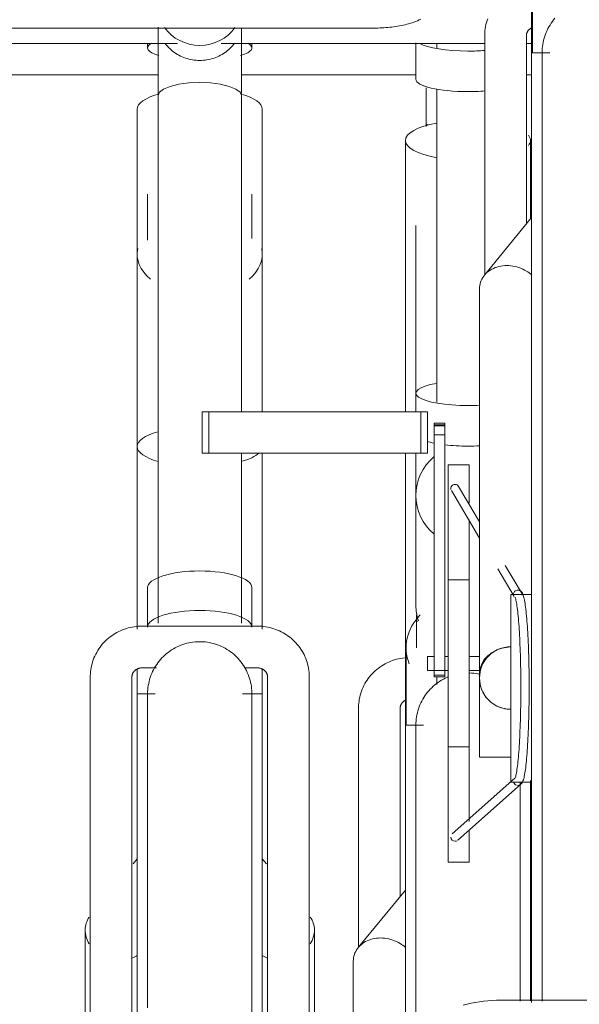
# Model space of a CAD drawing. Extents: x 50445 to 145605, y -10968 to 41989.
# Tile 130 of 256: x 88226 to 88494, y -128 to 344. Entities that reach past the tile are written whole.
import ezdxf

# ---------------------------------------------------------------- set-up
doc = ezdxf.new("R2010")
doc.units = 0
doc.header["$LTSCALE"] = 414.30304
doc.header["$MEASUREMENT"] = 0
doc.layers.add('A-EQPM', color=6, linetype='CONTINUOUS', lineweight=18)

# ---------------------------------------------------------------- blocks, each defined once
blk = doc.blocks.new('97_KA_gestapelde fietsenstalling 8 fietsen 1600x1900 - Type-V113-plotview doorsnede C C  -  1 op 100')
at = {"layer": 'A-EQPM'}
for p, q in [((7236.1, -333.88), (7236.1, -351.3)), ((7246.1, -333.98), (7246.1, -336.54)), ((6991.1, -349.13), (7112.47, -349.13)), ((7152.39, -349.13), (7236.1, -349.13)), ((7289.11, -349.13), (7291.63, -349.13)), ((7246.1, -355.99), (7246.1, -506.13)), ((7241.57, -372.78), (7241.11, -374.01)), ((7231.1, -380.63), (7231.1, -482.84)), ((7291.1, -418.31), (7291.1, -380.63)), ((7236.1, -421.36), (7236.1, -501.83)), ((7231.1, -450.21), (7231.1, -510.83)), ((7236.1, -501.83), (7236.1, -510.83)), ((7231.1, -530.54), (7231.1, -660.96)), ((7236.1, -530.54), (7236.1, -550.82)), ((7236.1, -550.82), (7236.1, -602.8)), ((7236.1, -595.29), (7236.1, -602.8)), ((7236.45, -608.69), (7236.45, -623.86)), ((7231.45, -623.86), (7231.45, -660.96)), ((7246.1, -638.01), (7246.1, -641.5)), ((7208.6, -652.68), (7208.6, -767.58)), ((7228.6, -743.11), (7228.6, -652.68)), ((7239.84, -660.96), (7231.1, -660.96)), ((7231.1, -812.7), (7231.1, -660.96)), ((7291.1, -687.55), (7291.1, -793.15)), ((7231.1, -740.04), (7208.46, -767.62)), ((7206.1, -774.2), (7206.1, -824.87))]:
    blk.add_line(p, q, dxfattribs=at)
at = {"layer": 'A-EQPM', "flags": 128}
for points in [[(7241.1, -355.44), (7241.1, -356.54), (7241.1, -357.65), (7241.1, -358.77), (7241.1, -359.91), (7241.1, -361.05), (7241.1, -362.2), (7241.1, -363.35), (7241.1, -364.51), (7241.1, -365.67), (7241.1, -366.83), (7241.1, -367.99), (7241.1, -369.14), (7241.1, -370.28), (7241.1, -371.42), (7241.1, -372.55), (7241.1, -373.67)], [(7230.67, -628.66), (7229.7, -628.79), (7228.74, -628.96), (7227.78, -629.16), (7226.83, -629.4), (7225.89, -629.67), (7224.96, -629.98), (7224.05, -630.33), (7223.15, -630.71), (7222.26, -631.13), (7221.39, -631.58), (7220.53, -632.06), (7219.7, -632.58), (7218.89, -633.12), (7218.1, -633.71), (7217.33, -634.32), (7216.58, -634.96), (7215.87, -635.63), (7215.17, -636.33), (7214.51, -637.06), (7213.88, -637.81), (7213.28, -638.59), (7212.71, -639.4), (7212.17, -640.22), (7211.67, -641.07), (7211.2, -641.94), (7210.77, -642.83), (7210.37, -643.74), (7210.02, -644.66), (7209.7, -645.59), (7209.42, -646.54), (7209.18, -647.5), (7208.98, -648.47), (7208.83, -649.45), (7208.71, -650.43), (7208.64, -651.42), (7208.6, -652.41), (7208.6, -652.68)], [(7261.83, -635.97), (7262.83, -636.02), (7263.83, -636.11), (7264.82, -636.24), (7265.8, -636.41), (7266.78, -636.62)], [(7236.1, -660.96), (7236.12, -659.96), (7236.18, -658.96), (7236.28, -657.97), (7236.42, -656.98), (7236.6, -655.99), (7236.82, -655.02), (7237.08, -654.05), (7237.37, -653.1), (7237.7, -652.15), (7238.08, -651.23), (7238.48, -650.31), (7238.93, -649.42), (7239.41, -648.54), (7239.92, -647.68), (7240.47, -646.85), (7241.05, -646.03), (7241.66, -645.24), (7242.31, -644.48), (7242.98, -643.74), (7243.68, -643.03), (7244.42, -642.35), (7245.17, -641.69), (7245.96, -641.07), (7246.76, -640.48), (7247.59, -639.92), (7248.45, -639.4), (7249.32, -638.91), (7250.21, -638.46), (7251.12, -638.04), (7251.2, -638.01)], [(7228.6, -652.68), (7228.6, -652.53), (7228.61, -652.39), (7228.63, -652.25), (7228.65, -652.1), (7228.68, -651.96), (7228.71, -651.81), (7228.75, -651.67), (7228.8, -651.52), (7228.85, -651.38), (7228.91, -651.24), (7228.98, -651.09), (7229.06, -650.95), (7229.14, -650.81), (7229.23, -650.67), (7229.32, -650.53), (7229.43, -650.39), (7229.54, -650.26), (7229.66, -650.13), (7229.78, -650), (7229.91, -649.87), (7230.06, -649.75), (7230.2, -649.63), (7230.36, -649.51), (7230.52, -649.4), (7230.69, -649.29), (7230.86, -649.19), (7231.04, -649.09)], [(7236.1, -667.71), (7236.1, -665.4), (7236.1, -663.56), (7236.1, -662.22), (7236.1, -661.35), (7236.1, -660.98), (7236.1, -660.96)], [(7236.1, -660.96), (7236.1, -661.21), (7236.1, -661.94), (7236.1, -663.15), (7236.1, -664.85), (7236.1, -667.04), (7236.1, -669.7), (7236.1, -672.83), (7236.1, -676.43), (7236.1, -680.5), (7236.1, -685.02), (7236.1, -689.99), (7236.1, -695.41), (7236.1, -701.25), (7236.1, -707.52), (7236.1, -714.2), (7236.1, -721.28), (7236.1, -728.76), (7236.1, -736.61), (7236.1, -744.83), (7236.1, -753.41), (7236.1, -762.32), (7236.1, -771.56), (7236.1, -781.11), (7236.1, -790.96), (7236.1, -801.08)], [(7236.1, -661.35), (7236.1, -660.98), (7236.1, -660.96)], [(7286.1, -793.36), (7286.1, -783.74), (7286.1, -774.11), (7286.1, -764.78), (7286.1, -755.78), (7286.1, -747.11), (7286.1, -738.8), (7286.1, -730.84), (7286.1, -723.26), (7286.1, -716.07), (7286.1, -709.28), (7286.1, -702.9), (7286.1, -696.94), (7286.1, -691.41), (7286.1, -688.29)]]:
    blk.add_lwpolyline(points, dxfattribs=at)
at = {"layer": 'A-EQPM'}
for centre, major_axis, ratio, start_param, end_param in [((7261.1, -331.87), (25, 0), 0.237436, 3.527352, 4.712389), ((7261.1, -331.87), (25, 0), 0.237436, 4.712389, 5.041682), ((7261.1, -351.3), (25, 0), 0.237436, 3.141593, 4.712389), ((7261.1, -351.3), (25, 0), 0.237436, 4.712389, 5.041682), ((7261.1, -380.63), (30, 0), 0.320127, 2.094395, 4.18879), ((7261.1, -380.63), (30, 0), 0.320127, 6.021386, 6.544985), ((7261.1, -501.83), (25, 0), 0.237436, 2.219192, 4.712389), ((7261.1, -501.83), (25, 0), 0.237436, 4.712389, 4.935931), ((7261.1, -521.26), (25, 0), 0.237436, 3.80868, 3.998303), ((7261.1, -521.26), (-25, 0), 0.237436, 1.110261, 1.570796), ((7261.1, -521.26), (25, 0), 0.237436, 4.712389, 4.935931), ((7261.1, -550.82), (25, 0), 0.978148, 2.284882, 3.998303), ((7261.1, -623.86), (29.65, 0), 0.838671, 2.452801, 3.455752), ((7261.1, -608.69), (24.65, 0), 0.838671, 3.077873, 3.278335)]:
    blk.add_ellipse(centre, major_axis=major_axis, ratio=ratio, start_param=start_param, end_param=end_param, dxfattribs=at)
for points, knots in [([(7237.32, -610.98), (7237.19, -610.55), (7236.75, -609), (7236.24, -606.28), (7236.1, -603.96), (7236.1, -602.8)], [0.40033552, 0.40033552, 0.40033552, 0.40033552, 0.41666667, 0.45833333, 0.5, 0.5, 0.5, 0.5]), ([(7231.15, -767.53), (7230.37, -766.84), (7228.45, -765.44), (7225.03, -763.86), (7221.1, -762.99), (7217.17, -763), (7213.52, -763.88), (7210.37, -765.58), (7207.96, -767.98), (7206.45, -770.91), (7206.1, -773.09), (7206.1, -774.2)], [0.2662718, 0.2662718, 0.2662718, 0.2662718, 0.3333333, 0.4166667, 0.5, 0.5833333, 0.6666667, 0.75, 0.8333333, 0.9166667, 1, 1, 1, 1])]:
    blk.add_open_spline(points, degree=3, knots=knots, dxfattribs=at)
blk = doc.blocks.new('97_KA_gestapelde fietsenstalling 16 fietsen 1600x2900 - Type-V125-plotview doorsnede C C  -  1 op 100')
at = {"layer": 'A-EQPM'}
for p, q in [((7291.63, -127.82), (7291.63, -338.57)), ((7291.97, -301.47), (7291.97, -338.57)), ((6971.52, -326.74), (7216.63, -326.74)), ((7269.13, -330.29), (7269.13, -445.19)), ((7289.13, -420.72), (7289.13, -330.29)), ((6966.54, -334.13), (7121.72, -334.13)), ((7107.43, -334.09), (7107.43, -336.3)), ((7142.71, -334.13), (7269.13, -334.13)), ((7157.43, -336.3), (7157.43, -334.09)), ((7289.12, -334.13), (7291.63, -334.13)), ((7300.37, -338.57), (7291.63, -338.57)), ((7291.63, -643.38), (7291.63, -338.57)), ((7112.43, -359.13), (7112.43, -612.13)), ((7152.43, -510.83), (7152.43, -359.13)), ((7102.43, -365.63), (7102.43, -527.4)), ((7162.43, -510.83), (7162.43, -365.63)), ((7107.43, -406.36), (7107.43, -428.46)), ((7157.43, -427.67), (7157.43, -406.36)), ((7291.63, -417.65), (7268.98, -445.23)), ((7102.43, -435.21), (7102.43, -473.71)), ((7162.43, -473.71), (7162.43, -435.21)), ((7266.63, -451.81), (7266.63, -636.29)), ((7133.6, -510.83), (7136.81, -510.83)), ((7133.6, -530.54), (7133.6, -510.83)), ((7136.81, -510.83), (7238.41, -510.83)), ((7136.81, -530.54), (7136.81, -510.83)), ((7238.41, -510.83), (7241.63, -510.83)), ((7238.41, -530.54), (7238.41, -510.83)), ((7241.63, -510.83), (7241.63, -530.54)), ((7250.05, -516.17), (7244.83, -516.17)), ((7244.83, -516.47), (7244.83, -516.17)), ((7244.83, -516.17), (7244.83, -517.48)), ((7244.83, -516.94), (7244.83, -516.47)), ((7244.83, -517.74), (7244.83, -516.94)), ((7250.05, -516.94), (7244.83, -516.94)), ((7244.83, -517.48), (7250.05, -517.48)), ((7244.83, -521.75), (7244.83, -517.74)), ((7250.05, -517.48), (7250.05, -516.17)), ((7250.05, -516.17), (7250.05, -516.47)), ((7250.05, -516.47), (7250.05, -516.94)), ((7250.05, -516.94), (7250.05, -517.74)), ((7250.05, -517.74), (7250.05, -521.75)), ((7244.83, -636.98), (7244.83, -521.75)), ((7250.05, -521.75), (7244.83, -521.75)), ((7250.05, -521.75), (7250.05, -636.98)), ((7102.43, -527.4), (7102.43, -614.96)), ((7136.81, -530.54), (7133.6, -530.54)), ((7238.41, -530.54), (7136.81, -530.54)), ((7152.43, -612.13), (7152.43, -530.54)), ((7162.43, -614.96), (7162.43, -530.54)), ((7241.63, -530.54), (7238.41, -530.54)), ((7261.63, -536.13), (7251.63, -536.13)), ((7251.63, -631.38), (7251.63, -536.13)), ((7261.63, -536.13), (7261.63, -554.51)), ((7266.63, -563.44), (7256.58, -546.49)), ((7253.14, -548.53), (7266.63, -571.29)), ((7261.63, -562.46), (7261.63, -631.38)), ((7286.64, -597.23), (7279.01, -584.36)), ((7275.34, -586), (7283.2, -599.28)), ((7261.63, -591.38), (7251.63, -591.38)), ((7107.43, -595.04), (7107.43, -613.98)), ((7157.43, -613.98), (7157.43, -595.04)), ((7291.63, -598.38), (7281.63, -598.38)), ((7281.63, -643.38), (7281.63, -598.38)), ((7159.93, -613.5), (7104.93, -613.5)), ((7244.83, -628.03), (7241.63, -628.03)), ((7241.63, -631.38), (7241.63, -628.03)), ((7241.63, -634.73), (7241.63, -631.38)), ((7251.63, -628.03), (7250.05, -628.03)), ((7251.63, -726.63), (7251.63, -631.38)), ((7266.63, -628.03), (7261.63, -628.03)), ((7261.63, -631.38), (7261.63, -707.16)), ((7102.43, -633.93), (7102.43, -645.96)), ((7104.93, -633.5), (7111.71, -633.5)), ((7153.71, -633.5), (7159.93, -633.5)), ((7162.43, -645.96), (7162.43, -633.93)), ((7241.63, -634.73), (7251.63, -634.73)), ((7244.83, -636.97), (7244.83, -637.75)), ((7244.83, -637.75), (7244.83, -636.98)), ((7250.05, -636.98), (7244.83, -636.98)), ((7250.05, -637.75), (7250.05, -636.97)), ((7250.05, -636.98), (7250.05, -637.75)), ((7261.63, -634.73), (7266.63, -634.73)), ((7266.63, -676.38), (7266.63, -636.34)), ((7079.93, -637.68), (7079.93, -944.84)), ((7099.93, -906.28), (7099.93, -637.68)), ((7164.93, -637.68), (7164.93, -906.28)), ((7184.93, -944.84), (7184.93, -637.68)), ((7244.83, -637.75), (7250.05, -637.75)), ((7111.09, -645.96), (7102.43, -645.96)), ((7102.43, -950.77), (7102.43, -645.96)), ((7162.43, -645.96), (7152.9, -645.96)), ((7162.43, -645.96), (7162.43, -950.77)), ((7281.63, -688.38), (7281.63, -643.38)), ((7291.63, -794.03), (7291.63, -643.38)), ((7251.63, -671.38), (7261.63, -671.38)), ((7266.63, -676.38), (7281.63, -676.38)), ((7283.6, -686.36), (7253.53, -713.15)), ((7281.63, -688.38), (7291.63, -688.38)), ((7256.19, -716.14), (7286.24, -689.36)), ((7261.63, -711.34), (7261.63, -726.63)), ((7102.43, -725.04), (7100.46, -727.43)), ((7164.4, -727.43), (7162.43, -725.04)), ((7251.63, -726.63), (7261.63, -726.63)), ((7077.43, -759.2), (7077.43, -943.68)), ((7187.43, -870.51), (7187.43, -759.2)), ((7365.52, -792.88), (7276.74, -792.88))]:
    blk.add_line(p, q, dxfattribs=at)
at = {"layer": 'A-EQPM', "flags": 128}
for points in [[(7270.54, -322.27), (7270.22, -323.2), (7269.94, -324.15), (7269.71, -325.11), (7269.51, -326.08), (7269.35, -327.06), (7269.23, -328.04), (7269.16, -329.03), (7269.13, -330.02), (7269.13, -330.29)], [(7238.5, -322.5), (7237.68, -322.89), (7236.85, -323.26), (7236.02, -323.59), (7235.19, -323.91), (7234.34, -324.2), (7233.49, -324.47), (7232.63, -324.72), (7231.77, -324.96), (7230.89, -325.18), (7230.01, -325.38), (7229.11, -325.57), (7228.21, -325.74), (7227.3, -325.9), (7226.38, -326.04), (7225.46, -326.17), (7224.52, -326.29), (7223.58, -326.39), (7222.64, -326.48), (7221.69, -326.56), (7220.73, -326.62), (7219.77, -326.67), (7218.81, -326.71), (7217.85, -326.73), (7216.89, -326.74), (7216.63, -326.74)], [(7296.63, -338.57), (7296.65, -337.57), (7296.71, -336.57), (7296.81, -335.58), (7296.95, -334.59), (7297.12, -333.6), (7297.34, -332.63), (7297.6, -331.66), (7297.9, -330.71), (7298.23, -329.76), (7298.6, -328.84), (7299.01, -327.92), (7299.45, -327.03), (7299.93, -326.15), (7300.45, -325.29), (7300.99, -324.45), (7301.57, -323.64), (7302.19, -322.85), (7302.83, -322.09)], [(7112.43, -359.13), (7112.43, -358.02), (7112.43, -356.9), (7112.43, -355.76), (7112.43, -354.62), (7112.43, -353.47), (7112.43, -352.32), (7112.43, -351.16), (7112.43, -350), (7112.43, -348.84), (7112.43, -347.69), (7112.43, -346.53), (7112.43, -345.39), (7112.43, -344.25), (7112.43, -343.12), (7112.43, -342), (7112.43, -340.9), (7112.43, -339.81), (7112.43, -338.74), (7112.43, -337.68), (7112.43, -336.65), (7112.43, -335.64), (7112.43, -334.65), (7112.43, -333.69), (7112.43, -332.75), (7112.43, -331.84), (7112.43, -330.96), (7112.43, -330.11), (7112.43, -329.3), (7112.43, -328.52), (7112.43, -327.77), (7112.43, -327.06), (7112.43, -326.38)], [(7152.43, -326.77), (7152.43, -327.46), (7152.43, -328.2), (7152.43, -328.96), (7152.43, -329.77), (7152.43, -330.6), (7152.43, -331.47), (7152.43, -332.36), (7152.43, -333.29), (7152.43, -334.24), (7152.43, -335.22), (7152.43, -336.22), (7152.43, -337.25), (7152.43, -338.29), (7152.43, -339.36), (7152.43, -340.44), (7152.43, -341.54), (7152.43, -342.65), (7152.43, -343.77), (7152.43, -344.91), (7152.43, -346.05), (7152.43, -347.2), (7152.43, -348.35), (7152.43, -349.51), (7152.43, -350.67), (7152.43, -351.83), (7152.43, -352.99), (7152.43, -354.14), (7152.43, -355.28), (7152.43, -356.42), (7152.43, -357.55), (7152.43, -358.67), (7152.43, -359.13)], [(7289.13, -330.29), (7289.13, -330.14), (7289.14, -330), (7289.15, -329.85), (7289.18, -329.71), (7289.2, -329.57), (7289.24, -329.42), (7289.28, -329.28), (7289.33, -329.13), (7289.38, -328.99), (7289.44, -328.85), (7289.51, -328.7), (7289.58, -328.56), (7289.66, -328.42), (7289.75, -328.28), (7289.85, -328.14), (7289.95, -328), (7290.06, -327.87), (7290.18, -327.74), (7290.31, -327.61), (7290.44, -327.48), (7290.58, -327.35), (7290.73, -327.23), (7290.88, -327.12), (7291.04, -327.01), (7291.21, -326.9), (7291.39, -326.8), (7291.57, -326.7)], [(7296.63, -345.32), (7296.63, -343.01), (7296.63, -341.17), (7296.63, -339.83), (7296.63, -338.96), (7296.63, -338.59), (7296.63, -338.57)], [(7296.63, -338.57), (7296.63, -338.81), (7296.63, -339.55), (7296.63, -340.76), (7296.63, -342.46), (7296.63, -344.65), (7296.63, -347.31), (7296.63, -350.44), (7296.63, -354.04), (7296.63, -358.11), (7296.63, -362.63), (7296.63, -367.6), (7296.63, -373.02), (7296.63, -378.86), (7296.63, -385.13), (7296.63, -391.81), (7296.63, -398.89), (7296.63, -406.37), (7296.63, -414.22), (7296.63, -422.44), (7296.63, -431.02), (7296.63, -439.93), (7296.63, -449.17), (7296.63, -458.72), (7296.63, -468.56), (7296.63, -478.69), (7296.63, -489.08), (7296.63, -499.71), (7296.63, -510.58), (7296.63, -521.66), (7296.63, -532.93), (7296.63, -544.38), (7296.63, -555.98), (7296.63, -567.73), (7296.63, -579.6), (7296.63, -591.57), (7296.63, -603.62), (7296.63, -615.74), (7296.63, -627.9), (7296.63, -640.09), (7296.63, -643.38)], [(7296.63, -338.96), (7296.63, -338.59), (7296.63, -338.57)], [(7112.43, -359.13), (7113.11, -357.51), (7115.11, -356.01), (7118.29, -354.71), (7122.43, -353.72), (7127.25, -353.09), (7132.43, -352.88)], [(7132.43, -352.88), (7137.61, -353.09), (7142.43, -353.72), (7146.57, -354.71), (7149.75, -356.01), (7151.75, -357.51), (7152.43, -359.13)], [(7284.92, -689.86), (7285.97, -689.6), (7286.63, -689.11), (7287.02, -688.63), (7287.28, -688.16), (7287.48, -687.69), (7287.66, -687.18), (7287.82, -686.64), (7287.97, -686.04), (7288.12, -685.39), (7288.26, -684.68), (7288.39, -683.92), (7288.52, -683.09), (7288.65, -682.21), (7288.77, -681.26), (7288.89, -680.26), (7289.01, -679.2), (7289.12, -678.08), (7289.23, -676.92), (7289.33, -675.69), (7289.44, -674.42), (7289.53, -673.1), (7289.63, -671.73), (7289.71, -670.32), (7289.8, -668.86), (7289.88, -667.36), (7289.95, -665.83), (7290.02, -664.26), (7290.08, -662.65), (7290.14, -661.01), (7290.2, -659.35), (7290.24, -657.66), (7290.29, -655.95), (7290.32, -654.21), (7290.36, -652.46), (7290.38, -650.7), (7290.41, -648.92), (7290.42, -647.13), (7290.43, -645.34), (7290.43, -643.54), (7290.43, -641.74), (7290.43, -639.95), (7290.41, -638.16), (7290.4, -636.37), (7290.37, -634.6), (7290.34, -632.84), (7290.31, -631.1), (7290.27, -629.37), (7290.22, -627.67), (7290.17, -625.99), (7290.12, -624.34), (7290.05, -622.72), (7289.99, -621.13), (7289.92, -619.57), (7289.84, -618.06), (7289.76, -616.58), (7289.67, -615.14), (7289.58, -613.75), (7289.49, -612.4), (7289.39, -611.1), (7289.29, -609.85), (7289.18, -608.65), (7289.07, -607.51), (7288.96, -606.42), (7288.84, -605.38), (7288.72, -604.41), (7288.59, -603.49), (7288.46, -602.63), (7288.33, -601.83), (7288.19, -601.09), (7288.05, -600.41), (7287.9, -599.79), (7287.75, -599.22), (7287.58, -598.69), (7287.39, -598.21), (7287.17, -597.74), (7286.86, -597.27), (7286.37, -596.77), (7285.53, -596.34), (7285, -596.26)], [(7283.66, -599.66), (7283.7, -599.74), (7283.78, -599.94), (7283.88, -600.24), (7283.99, -600.64), (7284.11, -601.13), (7284.23, -601.7), (7284.36, -602.34), (7284.48, -603.05), (7284.6, -603.83), (7284.72, -604.68), (7284.83, -605.6), (7284.95, -606.58), (7285.06, -607.62), (7285.17, -608.72), (7285.27, -609.87), (7285.38, -611.08), (7285.47, -612.34), (7285.57, -613.65), (7285.66, -615.01), (7285.74, -616.42), (7285.82, -617.87), (7285.9, -619.36), (7285.97, -620.89), (7286.04, -622.45), (7286.1, -624.05), (7286.16, -625.68), (7286.21, -627.33), (7286.26, -629.02), (7286.3, -630.72), (7286.33, -632.45), (7286.37, -634.19), (7286.39, -635.94), (7286.41, -637.71), (7286.42, -639.49), (7286.43, -641.27), (7286.44, -643.06), (7286.43, -644.84), (7286.42, -646.62), (7286.41, -648.4), (7286.39, -650.17), (7286.37, -651.93), (7286.33, -653.67), (7286.3, -655.39), (7286.26, -657.1), (7286.21, -658.78), (7286.16, -660.44), (7286.1, -662.06), (7286.04, -663.66), (7285.97, -665.23), (7285.9, -666.76), (7285.82, -668.25), (7285.74, -669.69), (7285.66, -671.1), (7285.57, -672.46), (7285.47, -673.77), (7285.38, -675.03), (7285.27, -676.24), (7285.17, -677.4), (7285.06, -678.49), (7284.95, -679.53), (7284.83, -680.51), (7284.72, -681.43), (7284.6, -682.28), (7284.48, -683.06), (7284.36, -683.77), (7284.23, -684.42), (7284.11, -684.98), (7283.99, -685.47), (7283.88, -685.87), (7283.78, -686.18), (7283.7, -686.38), (7283.66, -686.45)], [(7104.93, -613.5), (7103.95, -613.51), (7102.97, -613.57), (7102, -613.66), (7101.03, -613.79), (7100.07, -613.96), (7099.11, -614.16), (7098.16, -614.4), (7097.22, -614.67), (7096.29, -614.98), (7095.38, -615.33), (7094.47, -615.71), (7093.59, -616.13), (7092.72, -616.58), (7091.86, -617.06), (7091.03, -617.58), (7090.22, -618.12), (7089.42, -618.71), (7088.66, -619.32), (7087.91, -619.96), (7087.19, -620.63), (7086.5, -621.33), (7085.84, -622.06), (7085.21, -622.81), (7084.6, -623.59), (7084.03, -624.4), (7083.5, -625.22), (7082.99, -626.07), (7082.53, -626.94), (7082.09, -627.83), (7081.7, -628.74), (7081.34, -629.66), (7081.03, -630.59), (7080.75, -631.54), (7080.51, -632.5), (7080.31, -633.47), (7080.15, -634.45), (7080.04, -635.43), (7079.96, -636.42), (7079.93, -637.41), (7079.93, -637.68)], [(7184.93, -637.68), (7184.91, -636.69), (7184.85, -635.7), (7184.74, -634.71), (7184.6, -633.74), (7184.41, -632.76), (7184.18, -631.8), (7183.91, -630.85), (7183.61, -629.91), (7183.26, -628.98), (7182.87, -628.07), (7182.45, -627.18), (7181.99, -626.31), (7181.5, -625.45), (7180.97, -624.62), (7180.41, -623.81), (7179.82, -623.02), (7179.19, -622.26), (7178.54, -621.53), (7177.85, -620.82), (7177.14, -620.14), (7176.41, -619.49), (7175.65, -618.87), (7174.86, -618.28), (7174.05, -617.72), (7173.22, -617.2), (7172.38, -616.7), (7171.51, -616.24), (7170.63, -615.82), (7169.73, -615.43), (7168.82, -615.07), (7167.89, -614.75), (7166.95, -614.47), (7166.01, -614.22), (7165.05, -614.01), (7164.09, -613.83), (7163.12, -613.69), (7162.15, -613.59), (7161.17, -613.52), (7160.19, -613.5), (7159.93, -613.5)], [(7107.43, -645.96), (7107.45, -644.96), (7107.51, -643.96), (7107.61, -642.97), (7107.75, -641.98), (7107.93, -640.99), (7108.15, -640.02), (7108.4, -639.05), (7108.7, -638.1), (7109.03, -637.15), (7109.4, -636.23), (7109.81, -635.31), (7110.25, -634.42), (7110.73, -633.54), (7111.25, -632.68), (7111.8, -631.85), (7112.38, -631.03), (7112.99, -630.24), (7113.63, -629.48), (7114.31, -628.74), (7115.01, -628.03), (7115.74, -627.35), (7116.5, -626.69), (7117.28, -626.07), (7118.09, -625.48), (7118.92, -624.92), (7119.77, -624.4), (7120.65, -623.91), (7121.54, -623.46), (7122.45, -623.04), (7123.37, -622.66), (7124.31, -622.32), (7125.26, -622.01), (7126.23, -621.74), (7127.2, -621.51), (7128.18, -621.33), (7129.17, -621.17), (7130.16, -621.06), (7131.16, -620.99), (7132.16, -620.96), (7133.16, -620.97), (7134.16, -621.02), (7135.15, -621.11), (7136.15, -621.24), (7137.13, -621.41), (7138.11, -621.62), (7139.08, -621.86), (7140.04, -622.15), (7140.98, -622.47), (7141.92, -622.83), (7142.83, -623.23), (7143.73, -623.66), (7144.62, -624.13), (7145.48, -624.64), (7146.32, -625.18), (7147.14, -625.75), (7147.94, -626.35), (7148.71, -626.99), (7149.46, -627.66), (7150.17, -628.35), (7150.86, -629.07), (7151.52, -629.83), (7152.15, -630.6), (7152.75, -631.4), (7153.32, -632.23), (7153.85, -633.07), (7154.35, -633.94), (7154.81, -634.83), (7155.24, -635.73), (7155.63, -636.65), (7155.99, -637.59), (7156.3, -638.54), (7156.58, -639.5), (7156.82, -640.47), (7157.02, -641.45), (7157.18, -642.43), (7157.3, -643.43), (7157.38, -644.42), (7157.42, -645.42), (7157.43, -645.96)], [(7099.93, -637.68), (7099.93, -637.53), (7099.94, -637.39), (7099.96, -637.25), (7099.98, -637.1), (7100.01, -636.96), (7100.04, -636.81), (7100.08, -636.67), (7100.13, -636.52), (7100.18, -636.38), (7100.24, -636.24), (7100.31, -636.09), (7100.38, -635.95), (7100.47, -635.81), (7100.55, -635.67), (7100.65, -635.53), (7100.75, -635.39), (7100.87, -635.26), (7100.98, -635.13), (7101.11, -635), (7101.24, -634.87), (7101.38, -634.75), (7101.53, -634.63), (7101.69, -634.51), (7101.85, -634.4), (7102.01, -634.29), (7102.19, -634.19), (7102.37, -634.09), (7102.56, -634), (7102.75, -633.92), (7102.94, -633.84), (7103.15, -633.78), (7103.35, -633.71), (7103.56, -633.66), (7103.77, -633.61), (7103.99, -633.57), (7104.21, -633.54), (7104.43, -633.52), (7104.65, -633.5), (7104.87, -633.5), (7104.93, -633.5)], [(7159.93, -633.5), (7160.15, -633.5), (7160.37, -633.51), (7160.59, -633.53), (7160.81, -633.56), (7161.03, -633.6), (7161.24, -633.64), (7161.45, -633.7), (7161.66, -633.76), (7161.86, -633.83), (7162.06, -633.9), (7162.25, -633.98), (7162.44, -634.07), (7162.62, -634.16), (7162.8, -634.26), (7162.97, -634.37), (7163.13, -634.48), (7163.29, -634.59), (7163.44, -634.71), (7163.58, -634.84), (7163.71, -634.96), (7163.84, -635.09), (7163.96, -635.22), (7164.08, -635.36), (7164.18, -635.49), (7164.28, -635.63), (7164.37, -635.77), (7164.45, -635.91), (7164.53, -636.06), (7164.6, -636.2), (7164.66, -636.34), (7164.72, -636.49), (7164.77, -636.63), (7164.81, -636.77), (7164.84, -636.92), (7164.87, -637.06), (7164.9, -637.21), (7164.91, -637.35), (7164.92, -637.49), (7164.93, -637.64), (7164.93, -637.68)], [(7107.43, -646.35), (7107.43, -645.98), (7107.43, -645.96)], [(7107.43, -652.71), (7107.43, -650.4), (7107.43, -648.56), (7107.43, -647.22), (7107.43, -646.35), (7107.43, -645.98), (7107.43, -645.96)], [(7107.43, -645.96), (7107.43, -646.21), (7107.43, -646.94), (7107.43, -648.15), (7107.43, -649.85), (7107.43, -652.04), (7107.43, -654.7), (7107.43, -657.83), (7107.43, -661.43), (7107.43, -665.5), (7107.43, -670.02), (7107.43, -674.99), (7107.43, -680.41), (7107.43, -686.25), (7107.43, -692.52), (7107.43, -699.2), (7107.43, -706.28), (7107.43, -713.76), (7107.43, -721.61), (7107.43, -729.83), (7107.43, -738.41), (7107.43, -747.32), (7107.43, -756.56), (7107.43, -766.11), (7107.43, -775.96), (7107.43, -786.08), (7107.43, -796.47)], [(7157.43, -646.35), (7157.43, -645.98), (7157.43, -645.96)], [(7157.43, -799.32), (7157.43, -788.86), (7157.43, -778.66), (7157.43, -768.74), (7157.43, -759.11), (7157.43, -749.78), (7157.43, -740.78), (7157.43, -732.11), (7157.43, -723.8), (7157.43, -715.84), (7157.43, -708.26), (7157.43, -701.07), (7157.43, -694.28), (7157.43, -687.9), (7157.43, -681.94), (7157.43, -676.41), (7157.43, -671.32), (7157.43, -666.68), (7157.43, -662.49), (7157.43, -658.76), (7157.43, -655.5), (7157.43, -652.71), (7157.43, -650.4), (7157.43, -648.56), (7157.43, -647.22), (7157.43, -646.35), (7157.43, -645.98), (7157.43, -645.96)], [(7157.43, -645.96), (7157.43, -646.21), (7157.43, -646.94), (7157.43, -648.15), (7157.43, -649.85), (7157.43, -652.04)], [(7296.63, -643.38), (7296.63, -655.57), (7296.63, -667.74), (7296.63, -679.87), (7296.63, -691.94), (7296.63, -703.93), (7296.63, -715.83), (7296.63, -727.61), (7296.63, -739.26), (7296.63, -750.75), (7296.63, -762.08), (7296.63, -773.21), (7296.63, -784.13), (7296.63, -793.39)], [(7276.74, -792.88), (7274.7, -792.91), (7272.66, -793), (7270.63, -793.14), (7268.61, -793.35), (7266.6, -793.6), (7264.6, -793.92), (7262.63, -794.29), (7260.67, -794.72), (7258.74, -795.2)]]:
    blk.add_lwpolyline(points, dxfattribs=at)
at = {"layer": 'A-EQPM'}
for start, end in [(90, 180), (180, 270)]:
    blk.add_arc((7281.63, -638.38), 15, start, end, dxfattribs=at)
for centre, major_axis, ratio, start_param, end_param in [((7132.43, -316.42), (20, 0), 0.931915, 3.708991, 4.712389), ((7132.43, -316.42), (20, 0), 0.931915, 4.712389, 5.71182), ((7132.43, -336.3), (25, 0), 0.237436, 2.755893, 3.811591), ((7132.43, -336.3), (25, 0), 0.237436, 5.613137, 6.668885), ((7132.43, -365.63), (30, 0), 0.320127, 2.293457, 3.141593), ((7132.43, -365.63), (30, 0), 0.320127, 0, 0.848135), ((7132.43, -435.21), (30, 0), 0.642922, 3.001013, 3.804386), ((7132.43, -435.21), (30, 0), 0.642922, 5.620392, 6.423765), ((7132.43, -527.4), (30, 0), 0.320127, 2.305075, 3.98686), ((7132.43, -527.4), (30, 0), 0.320127, 5.437917, 5.947843), ((7254.86, -547.51), (1.72, 1.02), 0.988284, 1.030886, 2.863482), ((7254.86, -547.51), (1.72, 1.02), 0.988284, 6.266874, 7.314071), ((7132.43, -595.04), (25, 0), 0.320127, 1.570796, 3.141593), ((7132.43, -595.04), (25, 0), 0.320127, 0, 1.570796), ((7132.43, -613.98), (25, 0), 0.320127, 1.570796, 3.141593), ((7132.43, -613.98), (25, 0), 0.320127, 0, 1.570796), ((7281.63, -636.29), (15, 0), 0.848048, 1.653289, 3.141593), ((7284.92, -687.86), (0, 2), 0.996917, 1.832596, 2.879793), ((7284.92, -687.86), (0, 2), 0.996917, 3.665191, 4.45059), ((7254.86, -714.64), (-1.33, 1.49), 0.994489, 0.84558, 2.416376), ((7254.86, -714.64), (-1.33, 1.49), 0.994489, 2.416376, 2.939975), ((7254.86, -714.64), (-1.33, 1.49), 0.994489, 3.141593, 3.201774)]:
    blk.add_ellipse(centre, major_axis=major_axis, ratio=ratio, start_param=start_param, end_param=end_param, dxfattribs=at)
for points, knots in [([(7115.78, -334.08), (7116.83, -335.54), (7119.67, -338.45), (7125.45, -341.52), (7130.1, -342.27), (7132.43, -342.27)], [0.6864262, 0.6864262, 0.6864262, 0.6864262, 0.7777778, 0.8888889, 1, 1, 1, 1]), ([(7132.43, -342.27), (7134.76, -342.27), (7139.41, -341.52), (7145.18, -338.46), (7148.03, -335.53), (7149.08, -334.08)], [0, 0, 0, 0, 0.1111111, 0.2222222, 0.3134508, 0.3134508, 0.3134508, 0.3134508]), ([(7291.67, -445.14), (7290.89, -444.45), (7288.98, -443.05), (7285.55, -441.47), (7281.63, -440.6), (7277.7, -440.61), (7274.04, -441.49), (7270.9, -443.19), (7268.49, -445.59), (7266.97, -448.52), (7266.63, -450.7), (7266.63, -451.81)], [0.2662718, 0.2662718, 0.2662718, 0.2662718, 0.3333333, 0.4166667, 0.5, 0.5833333, 0.6666667, 0.75, 0.8333333, 0.9166667, 1, 1, 1, 1])]:
    blk.add_open_spline(points, degree=3, knots=knots, dxfattribs=at)
for points in [[(7282.95, -598.6), (7282.92, -598.37), (7282.92, -597.9), (7283.16, -597.24), (7283.62, -596.69), (7284.23, -596.34), (7284.7, -596.26), (7284.93, -596.26)], [(7284.93, -596.26), (7285.16, -596.26), (7285.63, -596.34), (7286.24, -596.69), (7286.69, -597.24), (7286.93, -597.9), (7286.92, -598.37), (7286.88, -598.6)], [(7275.89, -624.52), (7275.28, -624.77), (7274.7, -625.06), (7274.13, -625.39)], [(7267.14, -642.26), (7267.48, -643.52), (7268.49, -645.96), (7270.09, -648.06), (7271.02, -648.98)], [(7274.13, -651.37), (7275.26, -652.02), (7277.7, -653.03), (7280.32, -653.38), (7281.63, -653.38)], [(7077.43, -759.2), (7077.43, -756.99), (7078.13, -754.84), (7079.44, -753.07)], [(7185.42, -753.07), (7186.07, -753.95), (7187.08, -755.91), (7187.43, -758.09), (7187.43, -759.2)], [(7079.44, -765.79), (7078.78, -764.75), (7077.77, -762.57), (7077.43, -760.32), (7077.43, -759.2)], [(7187.43, -759.2), (7187.43, -761.43), (7186.73, -763.72), (7185.42, -765.79)], [(7102.48, -771.41), (7101.7, -771.92), (7100.84, -772.36), (7099.93, -772.7)], [(7164.93, -772.7), (7164.02, -772.36), (7163.15, -771.93), (7162.37, -771.41)]]:
    blk.add_open_spline(points, degree=3, dxfattribs=at)

msp = doc.modelspace()

# ---------------------------------------------------------------- block references
at = {"layer": 'A-EQPM'}
for name in ['97_KA_gestapelde fietsenstalling 16 fietsen 1600x2900 - Type-V125-plotview doorsnede C C  -  1 op 100', '97_KA_gestapelde fietsenstalling 8 fietsen 1600x1900 - Type-V113-plotview doorsnede C C  -  1 op 100']:
    msp.add_blockref(name, (81179.52, 667.18), dxfattribs=at)

doc.saveas('drawing.dxf')
